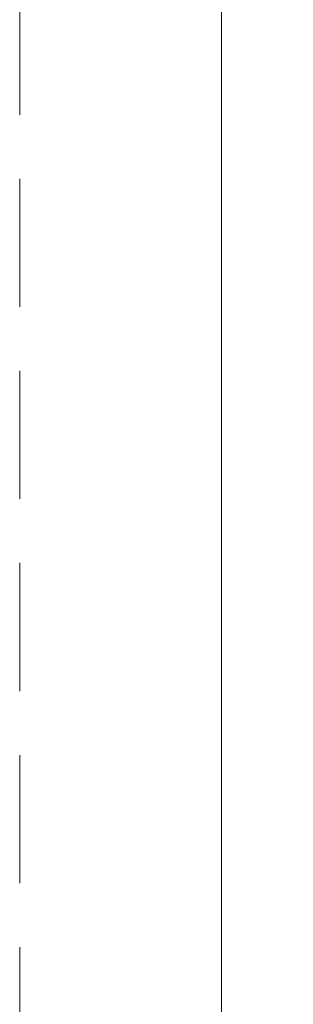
# Model space of a CAD drawing. Header units: millimetres. Extents: x 213386 to 506888, y 183055 to 450952.
# Tile 116 of 256: x 373377 to 373512, y 298288 to 298776. Entities that reach past the tile are written whole.
import ezdxf

# ---------------------------------------------------------------- set-up
doc = ezdxf.new("R2010")
doc.units = ezdxf.units.MM
doc.linetypes.add('CK_Čerchovaná 50', pattern=[6, 3, -1.5, 0, -1.5])
doc.linetypes.add('ČÁRKOVANÁ', pattern=[19.05, 12.7, -6.35])
for name, color, linetype, lineweight in [('FASÁDA DETAILNÍ', 255, 'Continuous', 0), ('KOTY', 255, 'Continuous', 0), ('NOVA', 255, 'Continuous', 0), ('TENKA', 255, 'Continuous', 0)]:
    doc.layers.add(name, color=color, linetype=linetype, lineweight=lineweight)
doc.layers.get('KOTY').off()

# ---------------------------------------------------------------- blocks, each defined once
blk = doc.blocks.new('NOVÁ PODLAHA')
at = {"layer": 'NOVA'}
blk.add_lwpolyline([(25700, 16457.5), (25700, 0), (0, 0), (0, 15942.5)], dxfattribs=at)

msp = doc.modelspace()

# ---------------------------------------------------------------- linework, layer by layer
at = {"layer": 'FASÁDA DETAILNÍ', "color": 7, "linetype": 'ČÁRKOVANÁ', "ltscale": 5}
msp.add_lwpolyline([(399276.64, 284632.15), (373376.64, 284632.15), (373376.64, 307632.15), (399276.64, 307632.15)], close=True, dxfattribs=at)
at = {"layer": 'FASÁDA DETAILNÍ'}
msp.add_lwpolyline([(399176.64, 284732.15), (373476.64, 284732.15), (373476.64, 307532.15), (399176.64, 307532.15)], close=True, dxfattribs=at)
at = {"layer": 'TENKA', "linetype": 'CK_Čerchovaná 50', "ltscale": 50}
msp.add_line((373476.64, 284532.15), (373476.64, 307732.15), dxfattribs=at)
at = {"layer": 'TENKA', "ltscale": 20}
msp.add_lwpolyline([(373476.64, 296369.65), (373476.64, 300694.65)], dxfattribs=at)

# ---------------------------------------------------------------- block references
at = {"layer": 'KOTY'}
msp.add_blockref('NOVÁ PODLAHA', (373476.64, 284732.15), dxfattribs=at)

doc.saveas('drawing.dxf')
